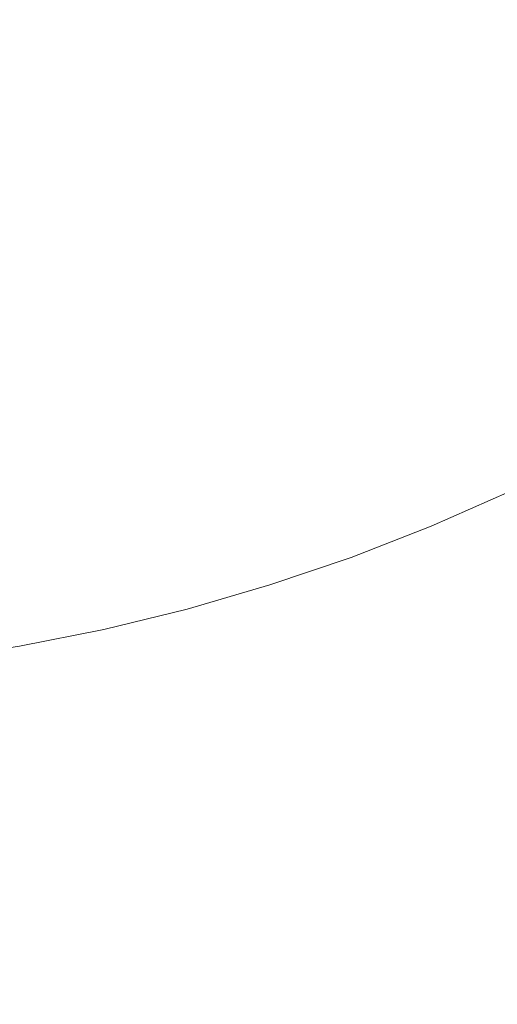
# Model space of a CAD drawing. Header units: centimetres. Extents: x -25.9 to 27.4, y -25.9 to -24.1.
# Tile 117 of 200: x 9.3235 to 9.3963, y -25.71 to -25.56. Entities that reach past the tile are written whole.
import ezdxf

# ---------------------------------------------------------------- set-up
doc = ezdxf.new("R2010")
doc.units = ezdxf.units.CM
doc.header["$LTSCALE"] = 2.54
doc.layers.add('Lucido design-1', color=7, linetype='Continuous')

# ---------------------------------------------------------------- blocks, each defined once
blk = doc.blocks.new('Gruppo-4-1')
at = {"color": 7, "linetype": 'Continuous', "lineweight": 9}
blk.add_3dface([(-25.82856, -24.16, 708.42071), (-25.82856, -25.76, 708.42071), (27.27144, -25.76, 708.42071), (27.27144, -24.16, 708.42071)], dxfattribs=at)
for points, invisible_edges in [([(9.38473, -25.55623, 707.6528), (9.37607, -25.56099, 707.6528), (9.37482, -25.55859, 707.65585), (9.38338, -25.55389, 707.65585)], 15), ([(9.39629, -25.55598, 707.64705), (9.38762, -25.56124, 707.64705), (9.38615, -25.55868, 707.64987), (9.39471, -25.55349, 707.64987)], 15), ([(9.36295, -25.55624, 707.66563), (9.3543, -25.56005, 707.66563), (9.35347, -25.55805, 707.66906), (9.36203, -25.55428, 707.66906)], 15), ([(9.37363, -25.55631, 707.659), (9.36497, -25.56058, 707.659), (9.36392, -25.55833, 707.66229), (9.37249, -25.55411, 707.66229)], 15), ([(9.33374, -25.55758, 707.68353), (9.32506, -25.56011, 707.68353), (9.32469, -25.55873, 707.68731), (9.33331, -25.55622, 707.68731)], 15), ([(9.34342, -25.55778, 707.67616), (9.33473, -25.56073, 707.67616), (9.33421, -25.55908, 707.67981), (9.34283, -25.55615, 707.67981)], 15), ([(9.35347, -25.55805, 707.66906), (9.34476, -25.56144, 707.66906), (9.34407, -25.55954, 707.67257), (9.3527, -25.55618, 707.67257)], 15), ([(9.36392, -25.55833, 707.66229), (9.35518, -25.56218, 707.66229), (9.3543, -25.56005, 707.66563), (9.36295, -25.55624, 707.66563)], 15), ([(9.37482, -25.55859, 707.65585), (9.36606, -25.56291, 707.65585), (9.36497, -25.56058, 707.659), (9.37363, -25.55631, 707.659)], 15), ([(9.38615, -25.55868, 707.64987), (9.37737, -25.5635, 707.64987), (9.37607, -25.56099, 707.6528), (9.38473, -25.55623, 707.6528)], 15), ([(9.39794, -25.55856, 707.64435), (9.38915, -25.56389, 707.64435), (9.38762, -25.56124, 707.64705), (9.39629, -25.55598, 707.64705)], 15), ([(9.32469, -25.55873, 707.68731), (9.31597, -25.56087, 707.68731), (9.3157, -25.55963, 707.69113), (9.32436, -25.55751, 707.69113)], 15), ([(9.33421, -25.55908, 707.67981), (9.32547, -25.56163, 707.67981), (9.32506, -25.56011, 707.68353), (9.33374, -25.55758, 707.68353)], 15), ([(9.34407, -25.55954, 707.67257), (9.33529, -25.56252, 707.67257), (9.33473, -25.56073, 707.67616), (9.34342, -25.55778, 707.67616)], 15), ([(9.3543, -25.56005, 707.66563), (9.3455, -25.56347, 707.66563), (9.34476, -25.56144, 707.66906), (9.35347, -25.55805, 707.66906)], 15), ([(9.36497, -25.56058, 707.659), (9.35613, -25.56447, 707.659), (9.35518, -25.56218, 707.66229), (9.36392, -25.55833, 707.66229)], 15), ([(9.32506, -25.56011, 707.68353), (9.31628, -25.56226, 707.68353), (9.31597, -25.56087, 707.68731), (9.32469, -25.55873, 707.68731)], 15), ([(9.33473, -25.56073, 707.67616), (9.32591, -25.5633, 707.67616), (9.32547, -25.56163, 707.67981), (9.33421, -25.55908, 707.67981)], 15), ([(9.34476, -25.56144, 707.66906), (9.3359, -25.56445, 707.66906), (9.33529, -25.56252, 707.67257), (9.34407, -25.55954, 707.67257)], 15), ([(9.37607, -25.56099, 707.6528), (9.3672, -25.56536, 707.6528), (9.36606, -25.56291, 707.65585), (9.37482, -25.55859, 707.65585)], 15), ([(9.38762, -25.56124, 707.64705), (9.37873, -25.56611, 707.64705), (9.37737, -25.5635, 707.64987), (9.38615, -25.55868, 707.64987)], 15), ([(9.39964, -25.56124, 707.64177), (9.39074, -25.56664, 707.64177), (9.38915, -25.56389, 707.64435), (9.39794, -25.55856, 707.64435)], 15), ([(9.32547, -25.56163, 707.67981), (9.31662, -25.5638, 707.67981), (9.31628, -25.56226, 707.68353), (9.32506, -25.56011, 707.68353)], 15), ([(9.33529, -25.56252, 707.67257), (9.3264, -25.56511, 707.67257), (9.32591, -25.5633, 707.67616), (9.33473, -25.56073, 707.67616)], 15), ([(9.3455, -25.56347, 707.66563), (9.33655, -25.56651, 707.66563), (9.3359, -25.56445, 707.66906), (9.34476, -25.56144, 707.66906)], 15), ([(9.35518, -25.56218, 707.66229), (9.34628, -25.56564, 707.66229), (9.3455, -25.56347, 707.66563), (9.3543, -25.56005, 707.66563)], 15), ([(9.36606, -25.56291, 707.65585), (9.35712, -25.56685, 707.65585), (9.35613, -25.56447, 707.659), (9.36497, -25.56058, 707.659)], 15), ([(9.37737, -25.5635, 707.64987), (9.3684, -25.56792, 707.64987), (9.3672, -25.56536, 707.6528), (9.37607, -25.56099, 707.6528)], 15), ([(9.38915, -25.56389, 707.64435), (9.38015, -25.56883, 707.64435), (9.37873, -25.56611, 707.64705), (9.38762, -25.56124, 707.64705)], 15), ([(9.4014, -25.564, 707.63933), (9.39238, -25.56948, 707.63933), (9.39074, -25.56664, 707.64177), (9.39964, -25.56124, 707.64177)], 15), ([(9.32591, -25.5633, 707.67616), (9.31699, -25.56548, 707.67616), (9.31662, -25.5638, 707.67981), (9.32547, -25.56163, 707.67981)], 15), ([(9.3359, -25.56445, 707.66906), (9.32692, -25.56706, 707.66906), (9.3264, -25.56511, 707.67257), (9.33529, -25.56252, 707.67257)], 15), ([(9.35613, -25.56447, 707.659), (9.34713, -25.56797, 707.659), (9.34628, -25.56564, 707.66229), (9.35518, -25.56218, 707.66229)], 15), ([(9.3672, -25.56536, 707.6528), (9.35815, -25.56934, 707.6528), (9.35712, -25.56685, 707.65585), (9.36606, -25.56291, 707.65585)], 15), ([(9.3264, -25.56511, 707.67257), (9.3174, -25.56731, 707.67257), (9.31699, -25.56548, 707.67616), (9.32591, -25.5633, 707.67616)], 15), ([(9.33655, -25.56651, 707.66563), (9.32748, -25.56915, 707.66563), (9.32692, -25.56706, 707.66906), (9.3359, -25.56445, 707.66906)], 15), ([(9.34628, -25.56564, 707.66229), (9.33724, -25.56871, 707.66229), (9.33655, -25.56651, 707.66563), (9.3455, -25.56347, 707.66563)], 15), ([(9.35712, -25.56685, 707.65585), (9.34801, -25.57039, 707.65585), (9.34713, -25.56797, 707.659), (9.35613, -25.56447, 707.659)], 15), ([(9.37873, -25.56611, 707.64705), (9.36964, -25.5706, 707.64705), (9.3684, -25.56792, 707.64987), (9.37737, -25.5635, 707.64987)], 15), ([(9.39074, -25.56664, 707.64177), (9.38161, -25.57164, 707.64177), (9.38015, -25.56883, 707.64435), (9.38915, -25.56389, 707.64435)], 15), ([(9.40322, -25.56685, 707.63702), (9.39407, -25.5724, 707.63702), (9.39238, -25.56948, 707.63933), (9.4014, -25.564, 707.63933)], 15), ([(9.32692, -25.56706, 707.66906), (9.31784, -25.56929, 707.66906), (9.3174, -25.56731, 707.67257), (9.3264, -25.56511, 707.67257)], 15), ([(9.34713, -25.56797, 707.659), (9.33799, -25.57107, 707.659), (9.33724, -25.56871, 707.66229), (9.34628, -25.56564, 707.66229)], 15), ([(9.3684, -25.56792, 707.64987), (9.35923, -25.57196, 707.64987), (9.35815, -25.56934, 707.6528), (9.3672, -25.56536, 707.6528)], 15), ([(9.32748, -25.56915, 707.66563), (9.3183, -25.5714, 707.66563), (9.31784, -25.56929, 707.66906), (9.32692, -25.56706, 707.66906)], 15), ([(9.33724, -25.56871, 707.66229), (9.32808, -25.57138, 707.66229), (9.32748, -25.56915, 707.66563), (9.33655, -25.56651, 707.66563)], 15), ([(9.35815, -25.56934, 707.6528), (9.34894, -25.57293, 707.6528), (9.34801, -25.57039, 707.65585), (9.35712, -25.56685, 707.65585)], 15), ([(9.38015, -25.56883, 707.64435), (9.37094, -25.57337, 707.64435), (9.36964, -25.5706, 707.64705), (9.37873, -25.56611, 707.64705)], 15), ([(9.39238, -25.56948, 707.63933), (9.38313, -25.57455, 707.63933), (9.38161, -25.57164, 707.64177), (9.39074, -25.56664, 707.64177)], 15), ([(9.40509, -25.56978, 707.63485), (9.39581, -25.57541, 707.63485), (9.39407, -25.5724, 707.63702), (9.40322, -25.56685, 707.63702)], 15), ([(9.33799, -25.57107, 707.659), (9.32872, -25.57377, 707.659), (9.32808, -25.57138, 707.66229), (9.33724, -25.56871, 707.66229)], 15), ([(9.34801, -25.57039, 707.65585), (9.33876, -25.57353, 707.65585), (9.33799, -25.57107, 707.659), (9.34713, -25.56797, 707.659)], 15), ([(9.36964, -25.5706, 707.64705), (9.36036, -25.57468, 707.64705), (9.35923, -25.57196, 707.64987), (9.3684, -25.56792, 707.64987)], 15), ([(9.38161, -25.57164, 707.64177), (9.37228, -25.57625, 707.64177), (9.37094, -25.57337, 707.64435), (9.38015, -25.56883, 707.64435)], 15), ([(9.32808, -25.57138, 707.66229), (9.3188, -25.57365, 707.66229), (9.3183, -25.5714, 707.66563), (9.32748, -25.56915, 707.66563)], 15), ([(9.34894, -25.57293, 707.6528), (9.33958, -25.5761, 707.6528), (9.33876, -25.57353, 707.65585), (9.34801, -25.57039, 707.65585)], 15), ([(9.35923, -25.57196, 707.64987), (9.3499, -25.57558, 707.64987), (9.34894, -25.57293, 707.6528), (9.35815, -25.56934, 707.6528)], 15), ([(9.39407, -25.5724, 707.63702), (9.38469, -25.57755, 707.63702), (9.38313, -25.57455, 707.63933), (9.39238, -25.56948, 707.63933)], 15), ([(9.407, -25.57279, 707.63282), (9.39759, -25.5785, 707.63282), (9.39581, -25.57541, 707.63485), (9.40509, -25.56978, 707.63485)], 15), ([(9.32872, -25.57377, 707.659), (9.31934, -25.57607, 707.659), (9.3188, -25.57365, 707.66229), (9.32808, -25.57138, 707.66229)], 15), ([(9.33876, -25.57353, 707.65585), (9.32939, -25.57626, 707.65585), (9.32872, -25.57377, 707.659), (9.33799, -25.57107, 707.659)], 15), ([(9.36036, -25.57468, 707.64705), (9.35091, -25.57835, 707.64705), (9.3499, -25.57558, 707.64987), (9.35923, -25.57196, 707.64987)], 15), ([(9.37094, -25.57337, 707.64435), (9.36153, -25.57751, 707.64435), (9.36036, -25.57468, 707.64705), (9.36964, -25.5706, 707.64705)], 15), ([(9.38313, -25.57455, 707.63933), (9.37366, -25.57922, 707.63933), (9.37228, -25.57625, 707.64177), (9.38161, -25.57164, 707.64177)], 15), ([(9.3499, -25.57558, 707.64987), (9.34043, -25.5788, 707.64987), (9.33958, -25.5761, 707.6528), (9.34894, -25.57293, 707.6528)], 15), ([(9.37228, -25.57625, 707.64177), (9.36275, -25.58044, 707.64177), (9.36153, -25.57751, 707.64435), (9.37094, -25.57337, 707.64435)], 15), ([(9.39581, -25.57541, 707.63485), (9.38629, -25.58063, 707.63485), (9.38469, -25.57755, 707.63702), (9.39407, -25.5724, 707.63702)], 15), ([(9.32939, -25.57626, 707.65585), (9.3199, -25.57858, 707.65585), (9.31934, -25.57607, 707.659), (9.32872, -25.57377, 707.659)], 15), ([(9.33958, -25.5761, 707.6528), (9.33008, -25.57887, 707.6528), (9.32939, -25.57626, 707.65585), (9.33876, -25.57353, 707.65585)], 15), ([(9.36153, -25.57751, 707.64435), (9.35196, -25.58123, 707.64435), (9.35091, -25.57835, 707.64705), (9.36036, -25.57468, 707.64705)], 15), ([(9.38469, -25.57755, 707.63702), (9.37509, -25.58228, 707.63702), (9.37366, -25.57922, 707.63933), (9.38313, -25.57455, 707.63933)], 15), ([(9.33008, -25.57887, 707.6528), (9.32048, -25.58122, 707.6528), (9.3199, -25.57858, 707.65585), (9.32939, -25.57626, 707.65585)], 15), ([(9.34043, -25.5788, 707.64987), (9.33082, -25.5816, 707.64987), (9.33008, -25.57887, 707.6528), (9.33958, -25.5761, 707.6528)], 15), ([(9.35091, -25.57835, 707.64705), (9.34131, -25.58161, 707.64705), (9.34043, -25.5788, 707.64987), (9.3499, -25.57558, 707.64987)], 15), ([(9.37366, -25.57922, 707.63933), (9.364, -25.58347, 707.63933), (9.36275, -25.58044, 707.64177), (9.37228, -25.57625, 707.64177)], 15), ([(9.39759, -25.5785, 707.63282), (9.38794, -25.5838, 707.63282), (9.38629, -25.58063, 707.63485), (9.39581, -25.57541, 707.63485)], 15), ([(9.36275, -25.58044, 707.64177), (9.35305, -25.58421, 707.64177), (9.35196, -25.58123, 707.64435), (9.36153, -25.57751, 707.64435)], 15), ([(9.38629, -25.58063, 707.63485), (9.37656, -25.58543, 707.63485), (9.37509, -25.58228, 707.63702), (9.38469, -25.57755, 707.63702)], 15), ([(9.33082, -25.5816, 707.64987), (9.32109, -25.58398, 707.64987), (9.32048, -25.58122, 707.6528), (9.33008, -25.57887, 707.6528)], 15), ([(9.34131, -25.58161, 707.64705), (9.33158, -25.58445, 707.64705), (9.33082, -25.5816, 707.64987), (9.34043, -25.5788, 707.64987)], 15), ([(9.35196, -25.58123, 707.64435), (9.34223, -25.58453, 707.64435), (9.34131, -25.58161, 707.64705), (9.35091, -25.57835, 707.64705)], 15), ([(9.37509, -25.58228, 707.63702), (9.3653, -25.58659, 707.63702), (9.364, -25.58347, 707.63933), (9.37366, -25.57922, 707.63933)], 15), ([(9.39941, -25.58166, 707.63093), (9.38962, -25.58703, 707.63093), (9.38794, -25.5838, 707.63282), (9.39759, -25.5785, 707.63282)], 15), ([(9.364, -25.58347, 707.63933), (9.35417, -25.5873, 707.63933), (9.35305, -25.58421, 707.64177), (9.36275, -25.58044, 707.64177)], 15), ([(9.38794, -25.5838, 707.63282), (9.37807, -25.58866, 707.63282), (9.37656, -25.58543, 707.63485), (9.38629, -25.58063, 707.63485)], 15), ([(9.33158, -25.58445, 707.64705), (9.32173, -25.58686, 707.64705), (9.32109, -25.58398, 707.64987), (9.33082, -25.5816, 707.64987)], 15), ([(9.34223, -25.58453, 707.64435), (9.33237, -25.58741, 707.64435), (9.33158, -25.58445, 707.64705), (9.34131, -25.58161, 707.64705)], 15), ([(9.35305, -25.58421, 707.64177), (9.34319, -25.58756, 707.64177), (9.34223, -25.58453, 707.64435), (9.35196, -25.58123, 707.64435)], 15), ([(9.37656, -25.58543, 707.63485), (9.36663, -25.5898, 707.63485), (9.3653, -25.58659, 707.63702), (9.37509, -25.58228, 707.63702)], 15), ([(9.40128, -25.58489, 707.6292), (9.39134, -25.59034, 707.6292), (9.38962, -25.58703, 707.63093), (9.39941, -25.58166, 707.63093)], 15), ([(9.3653, -25.58659, 707.63702), (9.35532, -25.59047, 707.63702), (9.35417, -25.5873, 707.63933), (9.364, -25.58347, 707.63933)], 15), ([(9.38962, -25.58703, 707.63093), (9.37961, -25.59197, 707.63093), (9.37807, -25.58866, 707.63282), (9.38794, -25.5838, 707.63282)], 15), ([(9.33237, -25.58741, 707.64435), (9.3224, -25.58985, 707.64435), (9.32173, -25.58686, 707.64705), (9.33158, -25.58445, 707.64705)], 15), ([(9.34319, -25.58756, 707.64177), (9.33319, -25.59047, 707.64177), (9.33237, -25.58741, 707.64435), (9.34223, -25.58453, 707.64435)], 15), ([(9.35417, -25.5873, 707.63933), (9.34417, -25.59069, 707.63933), (9.34319, -25.58756, 707.64177), (9.35305, -25.58421, 707.64177)], 15), ([(9.37807, -25.58866, 707.63282), (9.36799, -25.5931, 707.63282), (9.36663, -25.5898, 707.63485), (9.37656, -25.58543, 707.63485)], 15), ([(9.40318, -25.58817, 707.62762), (9.3931, -25.5937, 707.62762), (9.39134, -25.59034, 707.6292), (9.40128, -25.58489, 707.6292)], 15), ([(9.36663, -25.5898, 707.63485), (9.35651, -25.59374, 707.63485), (9.35532, -25.59047, 707.63702), (9.3653, -25.58659, 707.63702)], 15), ([(9.33319, -25.59047, 707.64177), (9.32308, -25.59295, 707.64177), (9.3224, -25.58985, 707.64435), (9.33237, -25.58741, 707.64435)], 15), ([(9.34417, -25.59069, 707.63933), (9.33404, -25.59364, 707.63933), (9.33319, -25.59047, 707.64177), (9.34319, -25.58756, 707.64177)], 15), ([(9.35532, -25.59047, 707.63702), (9.34519, -25.59391, 707.63702), (9.34417, -25.59069, 707.63933), (9.35417, -25.5873, 707.63933)], 15), ([(9.39134, -25.59034, 707.6292), (9.38118, -25.59535, 707.6292), (9.37961, -25.59197, 707.63093), (9.38962, -25.58703, 707.63093)], 15), ([(9.40511, -25.59152, 707.62619), (9.39488, -25.59713, 707.62619), (9.3931, -25.5937, 707.62762), (9.40318, -25.58817, 707.62762)], 15), ([(9.36799, -25.5931, 707.63282), (9.35773, -25.59709, 707.63282), (9.35651, -25.59374, 707.63485), (9.36663, -25.5898, 707.63485)], 15), ([(9.37961, -25.59197, 707.63093), (9.36939, -25.59647, 707.63093), (9.36799, -25.5931, 707.63282), (9.37807, -25.58866, 707.63282)], 15), ([(9.33404, -25.59364, 707.63933), (9.32379, -25.59615, 707.63933), (9.32308, -25.59295, 707.64177), (9.33319, -25.59047, 707.64177)], 15), ([(9.34519, -25.59391, 707.63702), (9.33492, -25.59691, 707.63702), (9.33404, -25.59364, 707.63933), (9.34417, -25.59069, 707.63933)], 15), ([(9.35651, -25.59374, 707.63485), (9.34624, -25.59723, 707.63485), (9.34519, -25.59391, 707.63702), (9.35532, -25.59047, 707.63702)], 15), ([(9.3931, -25.5937, 707.62762), (9.38279, -25.59879, 707.62762), (9.38118, -25.59535, 707.6292), (9.39134, -25.59034, 707.6292)], 15), ([(9.32379, -25.59615, 707.63933), (9.31344, -25.59821, 707.63933), (9.31287, -25.59498, 707.64177), (9.32308, -25.59295, 707.64177)], 15), ([(9.38118, -25.59535, 707.6292), (9.37081, -25.59991, 707.6292), (9.36939, -25.59647, 707.63093), (9.37961, -25.59197, 707.63093)], 15), ([(9.40707, -25.59491, 707.62493), (9.39669, -25.60061, 707.62493), (9.39488, -25.59713, 707.62619), (9.40511, -25.59152, 707.62619)], 15), ([(9.33492, -25.59691, 707.63702), (9.32452, -25.59945, 707.63702), (9.32379, -25.59615, 707.63933), (9.33404, -25.59364, 707.63933)], 15), ([(9.34624, -25.59723, 707.63485), (9.33582, -25.60026, 707.63485), (9.33492, -25.59691, 707.63702), (9.34519, -25.59391, 707.63702)], 15), ([(9.35773, -25.59709, 707.63282), (9.34731, -25.60063, 707.63282), (9.34624, -25.59723, 707.63485), (9.35651, -25.59374, 707.63485)], 15), ([(9.36939, -25.59647, 707.63093), (9.35898, -25.60052, 707.63093), (9.35773, -25.59709, 707.63282), (9.36799, -25.5931, 707.63282)], 15), ([(9.39488, -25.59713, 707.62619), (9.38442, -25.60229, 707.62619), (9.38279, -25.59879, 707.62762), (9.3931, -25.5937, 707.62762)], 15), ([(9.38279, -25.59879, 707.62762), (9.37227, -25.60342, 707.62762), (9.37081, -25.59991, 707.6292), (9.38118, -25.59535, 707.6292)], 15), ([(9.32452, -25.59945, 707.63702), (9.31403, -25.60154, 707.63702), (9.31344, -25.59821, 707.63933), (9.32379, -25.59615, 707.63933)], 15), ([(9.33582, -25.60026, 707.63485), (9.32528, -25.60284, 707.63485), (9.32452, -25.59945, 707.63702), (9.33492, -25.59691, 707.63702)], 15), ([(9.34731, -25.60063, 707.63282), (9.33674, -25.60371, 707.63282), (9.33582, -25.60026, 707.63485), (9.34624, -25.59723, 707.63485)], 15), ([(9.35898, -25.60052, 707.63093), (9.3484, -25.6041, 707.63093), (9.34731, -25.60063, 707.63282), (9.35773, -25.59709, 707.63282)], 15), ([(9.37081, -25.59991, 707.6292), (9.36025, -25.60402, 707.6292), (9.35898, -25.60052, 707.63093), (9.36939, -25.59647, 707.63093)], 15), ([(9.39669, -25.60061, 707.62493), (9.38608, -25.60584, 707.62493), (9.38442, -25.60229, 707.62619), (9.39488, -25.59713, 707.62619)], 15), ([(9.38442, -25.60229, 707.62619), (9.37374, -25.60699, 707.62619), (9.37227, -25.60342, 707.62762), (9.38279, -25.59879, 707.62762)], 15), ([(9.32528, -25.60284, 707.63485), (9.31463, -25.60496, 707.63485), (9.31403, -25.60154, 707.63702), (9.32452, -25.59945, 707.63702)], 15), ([(9.33674, -25.60371, 707.63282), (9.32605, -25.60632, 707.63282), (9.32528, -25.60284, 707.63485), (9.33582, -25.60026, 707.63485)], 15), ([(9.37227, -25.60342, 707.62762), (9.36155, -25.60758, 707.62762), (9.36025, -25.60402, 707.6292), (9.37081, -25.59991, 707.6292)], 15), ([(9.3484, -25.6041, 707.63093), (9.33768, -25.60723, 707.63093), (9.33674, -25.60371, 707.63282), (9.34731, -25.60063, 707.63282)], 15), ([(9.36025, -25.60402, 707.6292), (9.34952, -25.60766, 707.6292), (9.3484, -25.6041, 707.63093), (9.35898, -25.60052, 707.63093)], 15), ([(9.39852, -25.60413, 707.62383), (9.38776, -25.60944, 707.62383), (9.38608, -25.60584, 707.62493), (9.39669, -25.60061, 707.62493)], 15), ([(9.32605, -25.60632, 707.63282), (9.31525, -25.60847, 707.63282), (9.31463, -25.60496, 707.63485), (9.32528, -25.60284, 707.63485)], 15), ([(9.37374, -25.60699, 707.62619), (9.36287, -25.61121, 707.62619), (9.36155, -25.60758, 707.62762), (9.37227, -25.60342, 707.62762)], 15), ([(9.38608, -25.60584, 707.62493), (9.37524, -25.61061, 707.62493), (9.37374, -25.60699, 707.62619), (9.38442, -25.60229, 707.62619)], 15), ([(9.33768, -25.60723, 707.63093), (9.32684, -25.60988, 707.63093), (9.32605, -25.60632, 707.63282), (9.33674, -25.60371, 707.63282)], 15), ([(9.34952, -25.60766, 707.6292), (9.33865, -25.61083, 707.6292), (9.33768, -25.60723, 707.63093), (9.3484, -25.6041, 707.63093)], 15), ([(9.36155, -25.60758, 707.62762), (9.35067, -25.61128, 707.62762), (9.34952, -25.60766, 707.6292), (9.36025, -25.60402, 707.6292)], 15), ([(9.40038, -25.60769, 707.62289), (9.38945, -25.61308, 707.62289), (9.38776, -25.60944, 707.62383), (9.39852, -25.60413, 707.62383)], 15), ([(9.32684, -25.60988, 707.63093), (9.31588, -25.61206, 707.63093), (9.31525, -25.60847, 707.63282), (9.32605, -25.60632, 707.63282)], 15), ([(9.38776, -25.60944, 707.62383), (9.37676, -25.61428, 707.62383), (9.37524, -25.61061, 707.62493), (9.38608, -25.60584, 707.62493)], 15), ([(9.33865, -25.61083, 707.6292), (9.32764, -25.61352, 707.6292), (9.32684, -25.60988, 707.63093), (9.33768, -25.60723, 707.63093)], 15), ([(9.35067, -25.61128, 707.62762), (9.33963, -25.6145, 707.62762), (9.33865, -25.61083, 707.6292), (9.34952, -25.60766, 707.6292)], 15), ([(9.36287, -25.61121, 707.62619), (9.35183, -25.61496, 707.62619), (9.35067, -25.61128, 707.62762), (9.36155, -25.60758, 707.62762)], 15), ([(9.37524, -25.61061, 707.62493), (9.36421, -25.6149, 707.62493), (9.36287, -25.61121, 707.62619), (9.37374, -25.60699, 707.62619)], 15), ([(9.40225, -25.61129, 707.62211), (9.39117, -25.61676, 707.62211), (9.38945, -25.61308, 707.62289), (9.40038, -25.60769, 707.62289)], 15), ([(9.38945, -25.61308, 707.62289), (9.3783, -25.61799, 707.62289), (9.37676, -25.61428, 707.62383), (9.38776, -25.60944, 707.62383)], 15), ([(9.32764, -25.61352, 707.6292), (9.31653, -25.61573, 707.6292), (9.31588, -25.61206, 707.63093), (9.32684, -25.60988, 707.63093)], 15), ([(9.33963, -25.6145, 707.62762), (9.32846, -25.61723, 707.62762), (9.32764, -25.61352, 707.6292), (9.33865, -25.61083, 707.6292)], 15), ([(9.37676, -25.61428, 707.62383), (9.36557, -25.61863, 707.62383), (9.36421, -25.6149, 707.62493), (9.37524, -25.61061, 707.62493)], 15), ([(9.35183, -25.61496, 707.62619), (9.34063, -25.61823, 707.62619), (9.33963, -25.6145, 707.62762), (9.35067, -25.61128, 707.62762)], 15), ([(9.36421, -25.6149, 707.62493), (9.35301, -25.6187, 707.62493), (9.35183, -25.61496, 707.62619), (9.36287, -25.61121, 707.62619)], 15), ([(9.40414, -25.61492, 707.62151), (9.3929, -25.62047, 707.62151), (9.39117, -25.61676, 707.62211), (9.40225, -25.61129, 707.62211)], 15), ([(9.32846, -25.61723, 707.62762), (9.31719, -25.61947, 707.62762), (9.31653, -25.61573, 707.6292), (9.32764, -25.61352, 707.6292)], 15), ([(9.39117, -25.61676, 707.62211), (9.37985, -25.62174, 707.62211), (9.3783, -25.61799, 707.62289), (9.38945, -25.61308, 707.62289)], 15), ([(9.34063, -25.61823, 707.62619), (9.3293, -25.621, 707.62619), (9.32846, -25.61723, 707.62762), (9.33963, -25.6145, 707.62762)], 15), ([(9.35301, -25.6187, 707.62493), (9.34164, -25.62201, 707.62493), (9.34063, -25.61823, 707.62619), (9.35183, -25.61496, 707.62619)], 15), ([(9.36557, -25.61863, 707.62383), (9.3542, -25.62249, 707.62383), (9.35301, -25.6187, 707.62493), (9.36421, -25.6149, 707.62493)], 15), ([(9.3783, -25.61799, 707.62289), (9.36695, -25.62241, 707.62289), (9.36557, -25.61863, 707.62383), (9.37676, -25.61428, 707.62383)], 15), ([(9.40604, -25.61857, 707.62107), (9.39464, -25.6242, 707.62107), (9.3929, -25.62047, 707.62151), (9.40414, -25.61492, 707.62151)], 15), ([(9.3929, -25.62047, 707.62151), (9.38142, -25.62552, 707.62151), (9.37985, -25.62174, 707.62211), (9.39117, -25.61676, 707.62211)], 15), ([(9.3293, -25.621, 707.62619), (9.31786, -25.62327, 707.62619), (9.31719, -25.61947, 707.62762), (9.32846, -25.61723, 707.62762)], 15), ([(9.34164, -25.62201, 707.62493), (9.33015, -25.62483, 707.62493), (9.3293, -25.621, 707.62619), (9.34063, -25.61823, 707.62619)], 15), ([(9.37985, -25.62174, 707.62211), (9.36833, -25.62622, 707.62211), (9.36695, -25.62241, 707.62289), (9.3783, -25.61799, 707.62289)], 15), ([(9.3542, -25.62249, 707.62383), (9.34267, -25.62585, 707.62383), (9.34164, -25.62201, 707.62493), (9.35301, -25.6187, 707.62493)], 15), ([(9.36695, -25.62241, 707.62289), (9.35541, -25.62632, 707.62289), (9.3542, -25.62249, 707.62383), (9.36557, -25.61863, 707.62383)], 15), ([(9.40795, -25.62224, 707.6208), (9.39638, -25.62794, 707.6208), (9.39464, -25.6242, 707.62107), (9.40604, -25.61857, 707.62107)], 15), ([(9.33015, -25.62483, 707.62493), (9.31854, -25.62713, 707.62493), (9.31786, -25.62327, 707.62619), (9.3293, -25.621, 707.62619)], 15), ([(9.39464, -25.6242, 707.62107), (9.38299, -25.62932, 707.62107), (9.38142, -25.62552, 707.62151), (9.3929, -25.62047, 707.62151)], 15), ([(9.34267, -25.62585, 707.62383), (9.33101, -25.6287, 707.62383), (9.33015, -25.62483, 707.62493), (9.34164, -25.62201, 707.62493)], 15), ([(9.35541, -25.62632, 707.62289), (9.34371, -25.62973, 707.62289), (9.34267, -25.62585, 707.62383), (9.3542, -25.62249, 707.62383)], 15), ([(9.36833, -25.62622, 707.62211), (9.35663, -25.63019, 707.62211), (9.35541, -25.62632, 707.62289), (9.36695, -25.62241, 707.62289)], 15), ([(9.38142, -25.62552, 707.62151), (9.36973, -25.63006, 707.62151), (9.36833, -25.62622, 707.62211), (9.37985, -25.62174, 707.62211)], 15), ([(9.39638, -25.62794, 707.6208), (9.38458, -25.63314, 707.6208), (9.38299, -25.62932, 707.62107), (9.39464, -25.6242, 707.62107)], 15), ([(9.33101, -25.6287, 707.62383), (9.31923, -25.63105, 707.62383), (9.31854, -25.62713, 707.62493), (9.33015, -25.62483, 707.62493)], 15), ([(9.34371, -25.62973, 707.62289), (9.33188, -25.63263, 707.62289), (9.33101, -25.6287, 707.62383), (9.34267, -25.62585, 707.62383)], 15), ([(9.38299, -25.62932, 707.62107), (9.37114, -25.63393, 707.62107), (9.36973, -25.63006, 707.62151), (9.38142, -25.62552, 707.62151)], 15), ([(9.35663, -25.63019, 707.62211), (9.34476, -25.63365, 707.62211), (9.34371, -25.62973, 707.62289), (9.35541, -25.62632, 707.62289)], 15), ([(9.36973, -25.63006, 707.62151), (9.35786, -25.63409, 707.62151), (9.35663, -25.63019, 707.62211), (9.36833, -25.62622, 707.62211)], 15), ([(9.33188, -25.63263, 707.62289), (9.31993, -25.635, 707.62289), (9.31923, -25.63105, 707.62383), (9.33101, -25.6287, 707.62383)], 15), ([(9.39822, -25.63189, 707.62071), (9.38624, -25.63716, 707.62071), (9.38458, -25.63314, 707.6208), (9.39638, -25.62794, 707.6208)], 14), ([(9.34476, -25.63365, 707.62211), (9.33276, -25.63659, 707.62211), (9.33188, -25.63263, 707.62289), (9.34371, -25.62973, 707.62289)], 15), ([(9.35786, -25.63409, 707.62151), (9.34582, -25.6376, 707.62151), (9.34476, -25.63365, 707.62211), (9.35663, -25.63019, 707.62211)], 15), ([(9.37114, -25.63393, 707.62107), (9.3591, -25.63802, 707.62107), (9.35786, -25.63409, 707.62151), (9.36973, -25.63006, 707.62151)], 15), ([(9.38458, -25.63314, 707.6208), (9.37255, -25.63781, 707.6208), (9.37114, -25.63393, 707.62107), (9.38299, -25.62932, 707.62107)], 15), ([(9.38624, -25.63716, 707.62071), (9.39822, -25.63189, 707.62071), (27.27144, -25.76, 707.62071)], 10), ([(9.33276, -25.63659, 707.62211), (9.32063, -25.639, 707.62211), (9.31993, -25.635, 707.62289), (9.33188, -25.63263, 707.62289)], 15), ([(9.38624, -25.63716, 707.62071), (9.37404, -25.64191, 707.62071), (9.37255, -25.63781, 707.6208), (9.38458, -25.63314, 707.6208)], 14), ([(9.34582, -25.6376, 707.62151), (9.33364, -25.64058, 707.62151), (9.33276, -25.63659, 707.62211), (9.34476, -25.63365, 707.62211)], 15), ([(9.3591, -25.63802, 707.62107), (9.34689, -25.64157, 707.62107), (9.34582, -25.6376, 707.62151), (9.35786, -25.63409, 707.62151)], 15), ([(9.37255, -25.63781, 707.6208), (9.36034, -25.64196, 707.6208), (9.3591, -25.63802, 707.62107), (9.37114, -25.63393, 707.62107)], 15), ([(9.33364, -25.64058, 707.62151), (9.32134, -25.64303, 707.62151), (9.32063, -25.639, 707.62211), (9.33276, -25.63659, 707.62211)], 15), ([(9.34689, -25.64157, 707.62107), (9.33453, -25.6446, 707.62107), (9.33364, -25.64058, 707.62151), (9.34582, -25.6376, 707.62151)], 15), ([(9.37404, -25.64191, 707.62071), (9.36165, -25.64612, 707.62071), (9.36034, -25.64196, 707.6208), (9.37255, -25.63781, 707.6208)], 14), ([(27.27144, -25.76, 707.62071), (9.37404, -25.64191, 707.62071), (9.38624, -25.63716, 707.62071)], 9), ([(9.36034, -25.64196, 707.6208), (9.34796, -25.64557, 707.6208), (9.34689, -25.64157, 707.62107), (9.3591, -25.63802, 707.62107)], 15), ([(9.33453, -25.6446, 707.62107), (9.32206, -25.64708, 707.62107), (9.32134, -25.64303, 707.62151), (9.33364, -25.64058, 707.62151)], 15), ([(9.34796, -25.64557, 707.6208), (9.33543, -25.64863, 707.6208), (9.33453, -25.6446, 707.62107), (9.34689, -25.64157, 707.62107)], 15), ([(9.36165, -25.64612, 707.62071), (9.34908, -25.64978, 707.62071), (9.34796, -25.64557, 707.6208), (9.36034, -25.64196, 707.6208)], 14), ([(9.36165, -25.64612, 707.62071), (9.37404, -25.64191, 707.62071), (27.27144, -25.76, 707.62071)], 10), ([(9.33543, -25.64863, 707.6208), (9.32278, -25.65115, 707.6208), (9.32206, -25.64708, 707.62107), (9.33453, -25.6446, 707.62107)], 15), ([(9.34908, -25.64978, 707.62071), (9.33637, -25.65289, 707.62071), (9.33543, -25.64863, 707.6208), (9.34796, -25.64557, 707.6208)], 14), ([(27.27144, -25.76, 707.62071), (9.34908, -25.64978, 707.62071), (9.36165, -25.64612, 707.62071)], 9), ([(9.33637, -25.65289, 707.62071), (9.32353, -25.65544, 707.62071), (9.32278, -25.65115, 707.6208), (9.33543, -25.64863, 707.6208)], 14), ([(27.27144, -25.76, 707.62071), (9.33637, -25.65289, 707.62071), (9.34908, -25.64978, 707.62071)], 9), ([(9.32353, -25.65544, 707.62071), (9.33637, -25.65289, 707.62071), (27.27144, -25.76, 707.62071)], 10), ([(27.27144, -25.76, 707.62071), (9.3106, -25.65743, 707.62071), (9.32353, -25.65544, 707.62071)], 9), ([(9.29759, -25.65886, 707.62071), (9.3106, -25.65743, 707.62071), (27.27144, -25.76, 707.62071)], 10), ([(27.27144, -25.76, 707.62071), (9.28452, -25.65971, 707.62071), (9.29759, -25.65886, 707.62071)], 9), ([(-7.82856, -25.66, 707.62071), (9.27144, -25.66, 707.62071), (27.27144, -25.76, 707.62071), (-25.82856, -25.76, 707.62071)], 10), ([(9.27144, -25.66, 707.62071), (9.28452, -25.65971, 707.62071), (27.27144, -25.76, 707.62071)], 10)]:
    blk.add_3dface(points, dxfattribs=dict(at, invisible_edges=invisible_edges))

msp = doc.modelspace()

# ---------------------------------------------------------------- block references
at = {"layer": 'Lucido design-1', "color": 7}
msp.add_blockref('Gruppo-4-1', (0, 0), dxfattribs=at)

doc.saveas('drawing.dxf')
